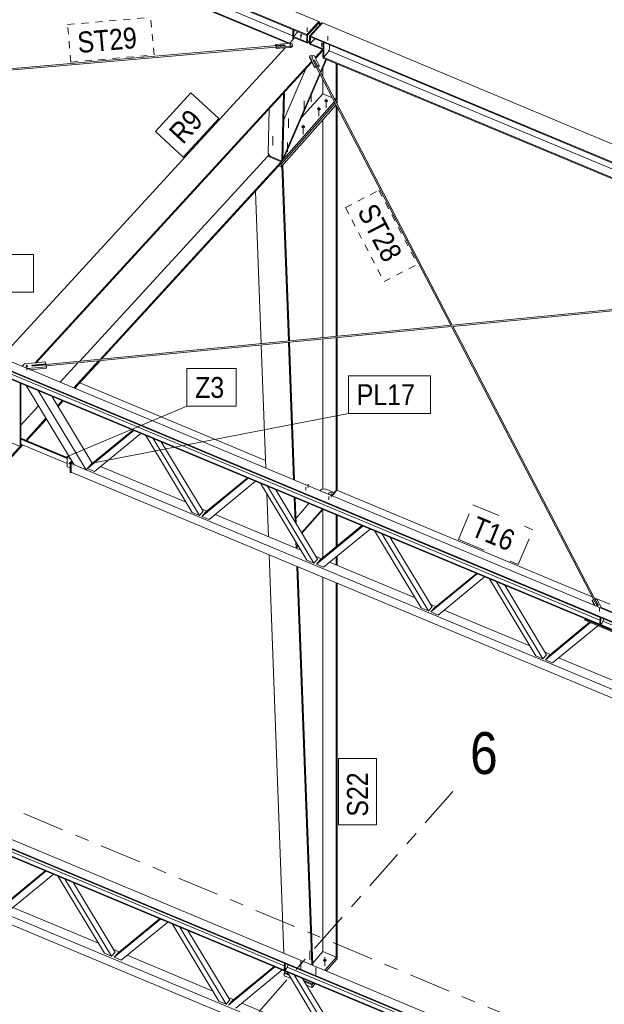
# Model space of a CAD drawing. Header units: millimetres. Extents: x -698 to 216, y -34 to 576.
# Tile 51 of 88: x -261 to -219, y 377 to 447. Entities that reach past the tile are written whole.
import ezdxf

# ---------------------------------------------------------------- set-up
doc = ezdxf.new("R2010")
doc.units = ezdxf.units.MM
for name, pattern in [('XKITLINE00', [0]), ('XKITLINE02', [4, 2, -2]), ('XKITLINE03', [6, 3, -1, 1, -1]), ('XKITLINE04', [3, 0.5, -0.5, 0.5, -0.5, 0.5, -0.5])]:
    doc.linetypes.add(name, pattern=pattern)
for name, color, linetype, lineweight in [('Element', 2, 'Continuous', 0), ('Spoina', 1, 'Continuous', 0), ('Znak elementu', 2, 'Continuous', 0), ('Śruba', 3, 'Continuous', 0)]:
    doc.layers.add(name, color=color, linetype=linetype, lineweight=lineweight)
doc.styles.add('ARIAL', font='ARIAL.TTF')

msp = doc.modelspace()

# ---------------------------------------------------------------- hatches: boundary and pattern name
at = {"layer": 'Śruba'}
for points in [[(-240.367, 446.232), (-240.374, 446.233), (-240.381, 446.234), (-240.388, 446.236), (-240.394, 446.238), (-240.401, 446.241), (-240.407, 446.244), (-240.412, 446.248), (-240.417, 446.251), (-240.421, 446.255), (-240.425, 446.26), (-240.428, 446.264), (-240.43, 446.269), (-240.432, 446.274), (-240.433, 446.279), (-240.433, 446.283), (-240.433, 446.288), (-240.431, 446.293), (-240.43, 446.298), (-240.427, 446.302), (-240.424, 446.307), (-240.42, 446.311), (-240.415, 446.315), (-240.41, 446.318), (-240.405, 446.322), (-240.399, 446.324), (-240.393, 446.327), (-240.386, 446.329), (-240.379, 446.33), (-240.372, 446.331), (-240.364, 446.332), (-240.357, 446.332), (-240.35, 446.332), (-240.342, 446.331), (-240.335, 446.329), (-240.328, 446.328), (-240.322, 446.325), (-240.316, 446.323), (-240.31, 446.32), (-240.304, 446.316), (-240.3, 446.312), (-240.295, 446.308), (-240.292, 446.304), (-240.288, 446.299), (-240.286, 446.295), (-240.284, 446.29), (-240.283, 446.285), (-240.283, 446.28), (-240.284, 446.275), (-240.285, 446.27), (-240.287, 446.266), (-240.289, 446.261), (-240.293, 446.257), (-240.296, 446.253), (-240.301, 446.249), (-240.306, 446.245), (-240.311, 446.242), (-240.317, 446.239), (-240.324, 446.237), (-240.33, 446.235), (-240.337, 446.233), (-240.345, 446.232), (-240.352, 446.232), (-240.359, 446.232)], [(-241.154, 445.558), (-241.165, 445.561), (-241.175, 445.565), (-241.184, 445.57), (-241.191, 445.576), (-241.196, 445.583), (-241.2, 445.59), (-241.201, 445.598), (-241.199, 445.605), (-241.196, 445.612), (-241.19, 445.619), (-241.183, 445.625), (-241.174, 445.629), (-241.164, 445.633), (-241.153, 445.635), (-241.141, 445.635), (-241.13, 445.634), (-241.119, 445.632), (-241.109, 445.628), (-241.1, 445.623), (-241.093, 445.617), (-241.088, 445.61), (-241.085, 445.603), (-241.084, 445.595), (-241.085, 445.587), (-241.089, 445.58), (-241.094, 445.574), (-241.102, 445.568), (-241.111, 445.563), (-241.121, 445.56), (-241.132, 445.558), (-241.143, 445.557)], [(-238.871, 445.607), (-238.878, 445.608), (-238.885, 445.609), (-238.892, 445.611), (-238.899, 445.614), (-238.905, 445.616), (-238.911, 445.619), (-238.916, 445.623), (-238.921, 445.626), (-238.925, 445.63), (-238.929, 445.635), (-238.932, 445.639), (-238.934, 445.644), (-238.936, 445.649), (-238.937, 445.654), (-238.937, 445.659), (-238.937, 445.664), (-238.935, 445.668), (-238.934, 445.673), (-238.931, 445.678), (-238.928, 445.682), (-238.924, 445.686), (-238.919, 445.69), (-238.914, 445.694), (-238.909, 445.697), (-238.903, 445.7), (-238.897, 445.702), (-238.89, 445.704), (-238.883, 445.705), (-238.876, 445.706), (-238.868, 445.707), (-238.861, 445.707), (-238.854, 445.707), (-238.846, 445.706), (-238.839, 445.704), (-238.832, 445.703), (-238.826, 445.7), (-238.82, 445.698), (-238.814, 445.695), (-238.808, 445.691), (-238.804, 445.687), (-238.799, 445.683), (-238.796, 445.679), (-238.792, 445.675), (-238.79, 445.67), (-238.788, 445.665), (-238.787, 445.66), (-238.787, 445.655), (-238.788, 445.65), (-238.789, 445.646), (-238.791, 445.641), (-238.793, 445.636), (-238.797, 445.632), (-238.8, 445.628), (-238.805, 445.624), (-238.81, 445.62), (-238.815, 445.617), (-238.821, 445.614), (-238.828, 445.612), (-238.835, 445.61), (-238.841, 445.608), (-238.849, 445.607), (-238.856, 445.607), (-238.863, 445.607)], [(-239.576, 444.686), (-239.586, 444.688), (-239.596, 444.692), (-239.605, 444.697), (-239.612, 444.703), (-239.618, 444.71), (-239.621, 444.717), (-239.622, 444.725), (-239.62, 444.733), (-239.617, 444.74), (-239.611, 444.746), (-239.604, 444.752), (-239.595, 444.757), (-239.585, 444.76), (-239.574, 444.762), (-239.563, 444.763), (-239.551, 444.762), (-239.54, 444.759), (-239.53, 444.755), (-239.522, 444.75), (-239.514, 444.744), (-239.509, 444.737), (-239.506, 444.73), (-239.505, 444.722), (-239.506, 444.715), (-239.51, 444.708), (-239.515, 444.701), (-239.523, 444.695), (-239.532, 444.691), (-239.542, 444.687), (-239.553, 444.685), (-239.564, 444.685)], [(-239.087, 440.897), (-239.1, 440.898), (-239.113, 440.9), (-239.125, 440.903), (-239.137, 440.907), (-239.148, 440.912), (-239.159, 440.917), (-239.168, 440.923), (-239.177, 440.93), (-239.185, 440.937), (-239.192, 440.945), (-239.197, 440.953), (-239.202, 440.961), (-239.205, 440.97), (-239.207, 440.979), (-239.207, 440.988), (-239.207, 440.997), (-239.205, 441.006), (-239.202, 441.014), (-239.197, 441.023), (-239.192, 441.031), (-239.185, 441.039), (-239.177, 441.046), (-239.168, 441.053), (-239.159, 441.059), (-239.148, 441.064), (-239.137, 441.069), (-239.125, 441.073), (-239.113, 441.076), (-239.1, 441.078), (-239.087, 441.079), (-239.074, 441.08), (-239.061, 441.079), (-239.048, 441.078), (-239.035, 441.076), (-239.023, 441.073), (-239.011, 441.069), (-239, 441.064), (-238.989, 441.059), (-238.98, 441.053), (-238.971, 441.046), (-238.963, 441.039), (-238.956, 441.031), (-238.951, 441.023), (-238.946, 441.014), (-238.943, 441.006), (-238.941, 440.997), (-238.941, 440.988), (-238.941, 440.979), (-238.943, 440.97), (-238.946, 440.961), (-238.951, 440.953), (-238.956, 440.945), (-238.963, 440.937), (-238.971, 440.93), (-238.98, 440.923), (-238.989, 440.917), (-239, 440.912), (-239.011, 440.907), (-239.023, 440.903), (-239.035, 440.9), (-239.048, 440.898), (-239.061, 440.897), (-239.074, 440.896)], [(-238.568, 441.485), (-238.581, 441.486), (-238.594, 441.489), (-238.606, 441.492), (-238.618, 441.495), (-238.629, 441.5), (-238.64, 441.505), (-238.65, 441.511), (-238.658, 441.518), (-238.666, 441.525), (-238.673, 441.533), (-238.678, 441.541), (-238.683, 441.55), (-238.686, 441.558), (-238.688, 441.567), (-238.689, 441.576), (-238.688, 441.585), (-238.686, 441.594), (-238.683, 441.603), (-238.678, 441.611), (-238.673, 441.62), (-238.666, 441.627), (-238.658, 441.635), (-238.65, 441.641), (-238.64, 441.647), (-238.629, 441.653), (-238.618, 441.657), (-238.606, 441.661), (-238.594, 441.664), (-238.581, 441.666), (-238.568, 441.668), (-238.555, 441.668), (-238.542, 441.668), (-238.529, 441.666), (-238.517, 441.664), (-238.504, 441.661), (-238.492, 441.657), (-238.481, 441.653), (-238.471, 441.647), (-238.461, 441.641), (-238.452, 441.635), (-238.444, 441.627), (-238.438, 441.62), (-238.432, 441.611), (-238.428, 441.603), (-238.424, 441.594), (-238.423, 441.585), (-238.422, 441.576), (-238.423, 441.567), (-238.424, 441.558), (-238.428, 441.55), (-238.432, 441.541), (-238.438, 441.533), (-238.444, 441.525), (-238.452, 441.518), (-238.461, 441.511), (-238.471, 441.505), (-238.481, 441.5), (-238.492, 441.495), (-238.504, 441.492), (-238.517, 441.489), (-238.529, 441.486), (-238.542, 441.485), (-238.555, 441.485)], [(-240.211, 439.621), (-240.224, 439.623), (-240.237, 439.625), (-240.249, 439.628), (-240.261, 439.632), (-240.272, 439.636), (-240.283, 439.642), (-240.292, 439.648), (-240.301, 439.655), (-240.309, 439.662), (-240.316, 439.67), (-240.321, 439.678), (-240.326, 439.686), (-240.329, 439.695), (-240.331, 439.704), (-240.331, 439.713), (-240.331, 439.722), (-240.329, 439.731), (-240.326, 439.739), (-240.321, 439.748), (-240.316, 439.756), (-240.309, 439.764), (-240.301, 439.771), (-240.292, 439.778), (-240.283, 439.784), (-240.272, 439.789), (-240.261, 439.794), (-240.249, 439.798), (-240.237, 439.801), (-240.224, 439.803), (-240.211, 439.804), (-240.198, 439.805), (-240.185, 439.804), (-240.172, 439.803), (-240.159, 439.801), (-240.147, 439.798), (-240.135, 439.794), (-240.124, 439.789), (-240.113, 439.784), (-240.104, 439.778), (-240.095, 439.771), (-240.087, 439.764), (-240.08, 439.756), (-240.075, 439.748), (-240.07, 439.739), (-240.067, 439.731), (-240.065, 439.722), (-240.065, 439.713), (-240.065, 439.704), (-240.067, 439.695), (-240.07, 439.686), (-240.075, 439.678), (-240.08, 439.67), (-240.087, 439.662), (-240.095, 439.655), (-240.104, 439.648), (-240.113, 439.642), (-240.124, 439.636), (-240.135, 439.632), (-240.147, 439.628), (-240.159, 439.625), (-240.172, 439.623), (-240.185, 439.621), (-240.198, 439.621)], [(-260.01, 422.497), (-260.019, 422.498), (-260.027, 422.5), (-260.036, 422.502), (-260.044, 422.505), (-260.052, 422.508), (-260.059, 422.512), (-260.065, 422.516), (-260.071, 422.521), (-260.076, 422.526), (-260.081, 422.531), (-260.085, 422.537), (-260.088, 422.542), (-260.09, 422.548), (-260.091, 422.554), (-260.091, 422.56), (-260.091, 422.566), (-260.089, 422.572), (-260.087, 422.578), (-260.084, 422.583), (-260.08, 422.589), (-260.075, 422.594), (-260.069, 422.599), (-260.063, 422.603), (-260.057, 422.607), (-260.049, 422.61), (-260.042, 422.613), (-260.033, 422.616), (-260.025, 422.617), (-260.016, 422.619), (-260.007, 422.619), (-259.998, 422.619), (-259.989, 422.619), (-259.98, 422.618), (-259.972, 422.616), (-259.963, 422.614), (-259.955, 422.611), (-259.947, 422.608), (-259.94, 422.604), (-259.934, 422.6), (-259.928, 422.595), (-259.923, 422.591), (-259.918, 422.585), (-259.914, 422.58), (-259.911, 422.574), (-259.909, 422.568), (-259.908, 422.562), (-259.908, 422.556), (-259.908, 422.55), (-259.91, 422.544), (-259.912, 422.538), (-259.915, 422.533), (-259.919, 422.527), (-259.924, 422.522), (-259.93, 422.518), (-259.936, 422.513), (-259.942, 422.51), (-259.95, 422.506), (-259.957, 422.503), (-259.966, 422.501), (-259.974, 422.499), (-259.983, 422.498), (-259.992, 422.497), (-260.001, 422.497)], [(-256.907, 415.633), (-256.9, 415.624), (-256.895, 415.615), (-256.891, 415.606), (-256.889, 415.597), (-256.889, 415.589), (-256.891, 415.581), (-256.895, 415.575), (-256.901, 415.571), (-256.908, 415.568), (-256.916, 415.567), (-256.925, 415.567), (-256.935, 415.57), (-256.944, 415.574), (-256.954, 415.58), (-256.963, 415.587), (-256.971, 415.595), (-256.978, 415.604), (-256.983, 415.613), (-256.987, 415.622), (-256.989, 415.631), (-256.989, 415.639), (-256.987, 415.646), (-256.983, 415.652), (-256.977, 415.657), (-256.97, 415.66), (-256.962, 415.661), (-256.953, 415.66), (-256.943, 415.658), (-256.934, 415.654), (-256.924, 415.648), (-256.915, 415.641)], [(-238.213, 413.324), (-238.223, 413.326), (-238.234, 413.33), (-238.242, 413.335), (-238.25, 413.341), (-238.255, 413.348), (-238.258, 413.356), (-238.259, 413.363), (-238.258, 413.371), (-238.255, 413.379), (-238.25, 413.386), (-238.242, 413.392), (-238.234, 413.397), (-238.223, 413.4), (-238.213, 413.403), (-238.201, 413.404), (-238.19, 413.403), (-238.179, 413.4), (-238.169, 413.397), (-238.16, 413.392), (-238.153, 413.386), (-238.147, 413.379), (-238.144, 413.371), (-238.143, 413.363), (-238.144, 413.356), (-238.147, 413.348), (-238.153, 413.341), (-238.16, 413.335), (-238.169, 413.33), (-238.179, 413.326), (-238.19, 413.324), (-238.201, 413.323)], [(-238.672, 379.892), (-238.685, 379.893), (-238.698, 379.895), (-238.71, 379.898), (-238.722, 379.902), (-238.733, 379.907), (-238.744, 379.912), (-238.753, 379.918), (-238.762, 379.925), (-238.77, 379.932), (-238.777, 379.94), (-238.782, 379.948), (-238.787, 379.957), (-238.79, 379.965), (-238.792, 379.974), (-238.792, 379.983), (-238.792, 379.992), (-238.79, 380.001), (-238.787, 380.01), (-238.782, 380.018), (-238.777, 380.026), (-238.77, 380.034), (-238.762, 380.041), (-238.753, 380.048), (-238.744, 380.054), (-238.733, 380.059), (-238.722, 380.064), (-238.71, 380.068), (-238.698, 380.071), (-238.685, 380.073), (-238.672, 380.074), (-238.659, 380.075), (-238.646, 380.074), (-238.633, 380.073), (-238.62, 380.071), (-238.608, 380.068), (-238.596, 380.064), (-238.585, 380.059), (-238.574, 380.054), (-238.565, 380.048), (-238.556, 380.041), (-238.548, 380.034), (-238.541, 380.026), (-238.536, 380.018), (-238.531, 380.01), (-238.528, 380.001), (-238.526, 379.992), (-238.526, 379.983), (-238.526, 379.974), (-238.528, 379.965), (-238.531, 379.957), (-238.536, 379.948), (-238.541, 379.94), (-238.548, 379.932), (-238.556, 379.925), (-238.565, 379.918), (-238.574, 379.912), (-238.585, 379.907), (-238.596, 379.902), (-238.608, 379.898), (-238.62, 379.895), (-238.633, 379.893), (-238.646, 379.892), (-238.659, 379.891)]]:
    msp.add_hatch(color=256, dxfattribs=at).paths.add_polyline_path(points, flags=17)

# ---------------------------------------------------------------- linework, layer by layer
at = {"layer": 'Element', "linetype": 'XKITLINE00', "lineweight": 0}
for p, q in [((-324.313, 482.865), (-239.079, 447.262)), ((-325.179, 481.861), (-239.944, 446.258)), ((-325.177, 481.923), (-239.943, 446.32)), ((-280.893, 462.93), (-240.948, 446.245)), ((-280.689, 462.214), (-241.18, 445.711)), ((-280.65, 462.136), (-241.304, 445.701)), ((-240.954, 445.948), (-240.938, 446.673)), ((-239.943, 446.32), (-239.079, 447.262)), ((-239.943, 446.301), (-239.079, 447.244)), ((-239.022, 447.22), (-239.886, 446.277)), ((-239.744, 446.218), (-238.879, 447.16)), ((-238.822, 447.155), (-239.686, 446.213)), ((-239.079, 447.262), (-239.079, 447.244)), ((-239.079, 447.244), (-239.022, 447.22)), ((-239.027, 447), (-239.022, 447.22)), ((-238.879, 447.16), (-238.834, 447.142)), ((-238.822, 447.155), (-153.587, 411.552)), ((-241.17, 445.712), (-240.825, 446.089)), ((-240.895, 446.18), (-240.896, 446.118)), ((-240.896, 446.118), (-239.956, 445.726)), ((-240.895, 446.18), (-240.58, 446.524)), ((-239.954, 445.788), (-240.895, 446.18)), ((-240.895, 446.012), (-240.893, 446.117)), ((-240.892, 446.184), (-240.881, 446.649)), ((-239.955, 445.744), (-239.943, 446.301)), ((-239.944, 446.258), (-239.943, 446.32)), ((-239.886, 446.277), (-239.943, 446.301)), ((-239.898, 445.72), (-239.886, 446.277)), ((-239.756, 445.66), (-239.744, 446.218)), ((-239.744, 446.218), (-239.687, 446.194)), ((-239.699, 445.637), (-239.687, 446.194)), ((-239.698, 445.68), (-239.383, 446.024)), ((-239.686, 446.213), (-239.688, 446.151)), ((-239.688, 446.151), (-154.453, 410.548)), ((-239.686, 446.213), (-154.452, 410.61)), ((-271.28, 442.997), (-241.518, 445.583)), ((-271.23, 442.901), (-242.166, 445.426)), ((-261.569, 423.473), (-241.467, 445.388)), ((-242.199, 445.561), (-242.198, 445.623)), ((-242.191, 445.524), (-242.199, 445.561)), ((-242.198, 445.623), (-241.085, 445.72)), ((-242.18, 445.54), (-242.198, 445.623)), ((-241.52, 445.597), (-242.18, 445.54)), ((-242.18, 445.525), (-242.18, 445.54)), ((-242.167, 445.412), (-242.165, 445.474)), ((-242.148, 445.329), (-242.167, 445.412)), ((-242.165, 445.474), (-241.506, 445.531)), ((-242.147, 445.391), (-242.165, 445.474)), ((-241.035, 445.426), (-242.148, 445.329)), ((-242.148, 445.329), (-242.147, 445.391)), ((-241.034, 445.487), (-242.147, 445.391)), ((-241.521, 445.583), (-241.52, 445.597)), ((-241.516, 445.577), (-241.52, 445.597)), ((-241.513, 445.569), (-241.518, 445.583)), ((-241.508, 445.535), (-241.513, 445.569)), ((-241.506, 445.531), (-241.51, 445.551)), ((-241.508, 445.531), (-241.508, 445.535)), ((-241.085, 445.72), (-240.991, 445.671)), ((-241.035, 445.426), (-240.965, 445.488)), ((-241.035, 445.426), (-241.034, 445.487)), ((-240.964, 445.55), (-241.034, 445.487)), ((-240.991, 445.671), (-240.964, 445.55)), ((-240.965, 445.488), (-240.964, 445.55)), ((-239.956, 445.726), (-239.954, 445.788)), ((-239.956, 445.726), (-239.944, 445.739)), ((-239.898, 445.72), (-239.955, 445.744)), ((-239.751, 445.88), (-239.898, 445.72)), ((-239.699, 445.637), (-239.756, 445.66)), ((-239.698, 445.68), (-239.699, 445.618)), ((-239.699, 445.637), (-239.699, 445.637)), ((-239.699, 445.618), (-238.759, 445.226)), ((-238.757, 445.288), (-239.698, 445.68)), ((-239.357, 444.681), (-238.83, 445.255)), ((-238.783, 445.303), (-238.773, 445.769)), ((-238.759, 445.226), (-238.757, 445.288)), ((-238.757, 445.288), (-238.754, 445.291)), ((-238.716, 445.745), (-238.738, 444.699)), ((-238.432, 445.034), (-238.32, 445.307)), ((-238.32, 445.307), (-238.314, 445.577)), ((-239.757, 444.678), (-239.756, 444.74)), ((-239.757, 444.678), (-239.386, 443.964)), ((-239.756, 444.74), (-239.705, 444.81)), ((-239.384, 444.026), (-239.756, 444.74)), ((-239.705, 444.81), (-239.532, 444.849)), ((-239.532, 444.849), (-239.426, 444.813)), ((-239.426, 444.813), (-239.054, 444.099)), ((-239.325, 444.619), (-238.785, 445.208)), ((-238.971, 443.655), (-238.581, 444.563)), ((-238.941, 443.598), (-238.534, 444.544)), ((-238.795, 444.723), (-238.784, 445.236)), ((-238.795, 444.723), (-238.738, 444.699)), ((-238.772, 444.643), (-238.77, 444.705)), ((-238.772, 444.643), (-199.856, 428.388)), ((-238.77, 444.705), (-238.765, 444.71)), ((-238.77, 444.705), (-199.735, 428.399)), ((-238.759, 445.226), (-238.756, 445.229)), ((-238.738, 444.699), (-238.432, 445.034)), ((-238.402, 445.106), (-238.352, 445.161)), ((-238.352, 445.161), (-238.351, 445.232)), ((-238.352, 445.161), (-198.703, 428.599)), ((-259.438, 422.788), (-239.613, 444.401)), ((-259.34, 422.797), (-239.581, 444.34)), ((-239.487, 444.475), (-239.458, 444.481)), ((-239.487, 444.475), (-239.266, 444.052)), ((-239.474, 444.473), (-239.479, 444.461)), ((-239.44, 444.491), (-239.474, 444.473)), ((-239.407, 444.489), (-239.44, 444.491)), ((-239.42, 444.49), (-239.392, 444.496)), ((-239.393, 444.466), (-239.407, 444.489)), ((-239.393, 444.466), (-239.392, 444.496)), ((-229.527, 425.503), (-239.393, 444.466)), ((-239.172, 444.073), (-239.392, 444.496)), ((-239.386, 443.964), (-239.384, 444.026)), ((-239.386, 443.964), (-239.268, 443.99)), ((-239.266, 444.052), (-239.384, 444.026)), ((-239.268, 443.99), (-239.266, 444.052)), ((-229.629, 425.493), (-239.267, 444.02)), ((-239.173, 444.043), (-239.172, 444.073)), ((-239.054, 444.099), (-239.172, 444.073)), ((-239.158, 444.014), (-239.055, 444.037)), ((-239.055, 444.037), (-239.054, 444.099)), ((-238.809, 443.343), (-238.809, 443.906)), ((-237.833, 441.677), (-237.833, 444.251)), ((-237.764, 441.756), (-237.764, 444.222)), ((-241.659, 437.412), (-239.019, 443.544)), ((-241.614, 437.389), (-238.989, 443.486)), ((-241.599, 440.225), (-240.046, 443.833)), ((-238.809, 442.085), (-238.809, 443.139)), ((-241.732, 437.26), (-241.625, 442.108)), ((-241.663, 437.335), (-241.556, 442.183)), ((-241.625, 442.108), (-241.627, 442.109)), ((-241.625, 442.108), (-241.556, 442.183)), ((-241.556, 442.183), (-241.558, 442.184)), ((-240.341, 440.347), (-238.809, 442.085)), ((-238.809, 442.085), (-238.108, 441.792)), ((-237.972, 441.735), (-237.833, 441.677)), ((-237.902, 441.599), (-237.781, 441.736)), ((-237.833, 441.677), (-237.764, 441.756)), ((-237.781, 441.736), (-237.781, 441.555)), ((-241.771, 437.21), (-237.968, 441.523)), ((-241.771, 437.028), (-237.909, 441.409)), ((-241.771, 437.028), (-237.909, 441.409)), ((-241.771, 436.847), (-237.85, 441.295)), ((-237.842, 441.485), (-237.781, 441.555)), ((-237.842, 441.485), (-237.781, 441.555)), ((-237.833, 424.695), (-237.833, 441.263)), ((-237.764, 441.393), (-237.783, 441.371)), ((-237.783, 441.371), (-237.781, 441.373)), ((-237.781, 441.555), (-237.781, 441.373)), ((-237.781, 441.4), (-237.764, 441.393)), ((-237.764, 441.334), (-237.764, 441.393)), ((-237.764, 424.702), (-237.764, 441.13)), ((-242.634, 441.011), (-242.705, 437.791)), ((-238.802, 424.601), (-238.802, 440.215)), ((-256.239, 422.906), (-242.747, 437.617)), ((-242.747, 437.617), (-242.654, 437.723)), ((-241.771, 437.21), (-242.747, 437.617)), ((-242.747, 437.617), (-241.771, 437.21)), ((-242.705, 437.791), (-242.566, 437.608)), ((-242.566, 437.608), (-241.732, 437.26)), ((-254.757, 423.05), (-241.771, 437.21)), ((-254.659, 423.059), (-241.773, 437.111)), ((-241.947, 436.921), (-241.771, 436.847)), ((-241.827, 437.052), (-241.771, 437.028)), ((-241.827, 437.052), (-241.771, 437.028)), ((-241.773, 437.111), (-241.771, 437.21)), ((-241.771, 437.028), (-241.771, 437.21)), ((-241.771, 436.847), (-241.771, 437.028)), ((-241.735, 436.888), (-241.732, 436.886)), ((-241.732, 437.26), (-241.663, 437.335)), ((-241.732, 436.886), (-241.663, 436.97)), ((-241.263, 424.362), (-241.732, 436.886)), ((-241.191, 424.369), (-241.663, 436.97)), ((-241.661, 437.413), (-241.659, 437.412)), ((-241.661, 437.408), (-241.614, 437.389)), ((-241.659, 437.412), (-241.614, 437.389)), ((-243.22, 424.172), (-243.628, 435.088)), ((-229.53, 425.503), (-198.175, 428.551)), ((-229.478, 425.407), (-198.82, 428.388)), ((-259.625, 422.577), (-229.597, 425.496)), ((-258.615, 422.574), (-229.579, 425.397)), ((-219.391, 405.815), (-229.587, 425.412)), ((-219.076, 405.412), (-229.487, 425.424)), ((-240.891, 414.425), (-241.259, 424.262)), ((-240.818, 414.394), (-241.187, 424.269)), ((-238.802, 413.745), (-238.802, 424.501)), ((-237.833, 413.666), (-237.833, 424.595)), ((-237.764, 413.654), (-237.764, 424.602)), ((-242.886, 415.258), (-243.216, 424.072)), ((-261.1, 422.866), (-175.866, 387.264)), ((-260.302, 422.591), (-260.165, 422.717)), ((-260.165, 422.717), (-258.684, 422.861)), ((-258.651, 422.723), (-259.638, 422.627)), ((-258.684, 422.861), (-258.651, 422.723)), ((-258.652, 422.671), (-258.651, 422.723)), ((-257.611, 421.409), (-256.34, 422.796)), ((-256.635, 421.001), (-254.858, 422.94)), ((-256.571, 420.975), (-254.76, 422.949)), ((-261.534, 422.346), (-176.299, 386.743)), ((-261.532, 422.395), (-176.298, 386.793)), ((-261.339, 422.074), (-218.947, 404.366)), ((-260.303, 422.534), (-260.302, 422.591)), ((-260.286, 422.526), (-260.302, 422.591)), ((-258.601, 422.519), (-259.954, 422.388)), ((-259.762, 422.307), (-258.603, 422.42)), ((-259.638, 422.627), (-259.621, 422.561)), ((-259.621, 422.561), (-258.635, 422.657)), ((-258.635, 422.657), (-258.601, 422.519)), ((-258.603, 422.42), (-258.601, 422.519)), ((-176.311, 386.198), (-261.546, 421.801)), ((-176.31, 386.247), (-261.544, 421.85)), ((-260.488, 416.814), (-260.488, 421.359)), ((-260.437, 416.873), (-260.437, 421.337)), ((-256.216, 421.362), (-242.906, 415.802)), ((-256.615, 415.486), (-260.045, 421.174)), ((-255.752, 415.125), (-259.183, 420.814)), ((-258.209, 420.407), (-255.32, 415.615)), ((-257.801, 419.73), (-257.465, 420.096)), ((-257.766, 419.672), (-257.401, 420.069)), ((-260.437, 418.328), (-259.165, 419.715)), ((-260.08, 417.246), (-258.63, 418.827)), ((-260.015, 417.219), (-258.595, 418.768)), ((-255.666, 415.223), (-252.342, 417.956)), ((-255.406, 415.517), (-252.407, 417.983)), ((-251.824, 417.74), (-255.148, 415.007)), ((-261.322, 417.162), (-260.488, 416.814)), ((-260.437, 417.395), (-257.117, 416.008)), ((-260.437, 417.357), (-257.117, 415.97)), ((-260.437, 417.337), (-257.117, 415.95)), ((-248.153, 412.085), (-251.477, 417.595)), ((-247.635, 411.869), (-250.959, 417.379)), ((-250.375, 417.135), (-247.376, 412.163)), ((-279.329, 396.256), (-260.359, 416.941)), ((-279.264, 396.229), (-260.294, 416.915)), ((-260.488, 416.814), (-260.437, 416.873)), ((-260.437, 416.974), (-257.117, 415.587)), ((-257.117, 416.021), (-257.065, 416.08)), ((-256.877, 415.921), (-257.117, 416.021)), ((-257.117, 416.021), (-257.117, 415.356)), ((-257.065, 416.08), (-256.942, 416.028)), ((-256.901, 415.602), (-256.773, 415.748)), ((-256.859, 415.584), (-256.749, 415.708)), ((-256.738, 415.69), (-256.837, 415.578)), ((-255.32, 415.615), (-255.752, 415.125)), ((-255.32, 415.615), (-255.298, 415.606)), ((-257.117, 415.356), (-256.901, 415.266)), ((-256.859, 415.584), (-256.901, 415.602)), ((-256.901, 414.937), (-256.901, 415.602)), ((-256.901, 414.937), (-256.859, 414.919)), ((-256.859, 414.919), (-256.859, 415.584)), ((-256.859, 414.919), (-256.818, 414.966)), ((-256.837, 415.578), (-255.807, 415.148)), ((-256.837, 415.578), (-256.837, 414.974)), ((-256.837, 414.974), (-181.041, 383.313)), ((-255.752, 415.125), (-256.615, 415.486)), ((-255.752, 415.125), (-181.038, 383.917)), ((-255.666, 415.223), (-255.406, 415.517)), ((-255.148, 415.007), (-255.666, 415.223)), ((-254.715, 415.363), (-248.586, 412.803)), ((-247.463, 411.797), (-244.139, 414.53)), ((-247.204, 412.091), (-244.205, 414.557)), ((-243.621, 414.314), (-246.945, 411.581)), ((-239.951, 408.659), (-243.275, 414.169)), ((-239.433, 408.443), (-242.757, 413.952)), ((-242.173, 413.709), (-239.174, 408.737)), ((-238.993, 413.632), (-238.91, 413.726)), ((-238.91, 413.726), (-238.624, 413.775)), ((-238.624, 413.775), (-238.05, 413.535)), ((-238.336, 413.487), (-238.05, 413.535)), ((-238.167, 413.287), (-237.822, 413.678)), ((-238.138, 413.275), (-237.794, 413.666)), ((-237.794, 413.666), (-238.138, 413.275)), ((-238.05, 413.535), (-237.976, 413.504)), ((-237.822, 413.678), (-237.794, 413.666)), ((-237.794, 413.666), (-219.501, 406.025)), ((-242.702, 410.345), (-242.817, 413.409)), ((-240.778, 411.396), (-240.843, 413.153)), ((-240.701, 411.268), (-240.77, 413.123)), ((-238.419, 413.392), (-238.336, 413.487)), ((-247.635, 411.869), (-248.153, 412.085)), ((-247.376, 412.163), (-247.635, 411.869)), ((-247.484, 412.343), (-247.096, 412.18)), ((-247.463, 411.797), (-247.204, 412.091)), ((-240.716, 411.677), (-239.8, 412.717)), ((-240.315, 410.629), (-238.831, 412.312)), ((-240.293, 410.593), (-238.792, 412.296)), ((-238.802, 408.83), (-238.802, 412.285)), ((-246.945, 411.581), (-247.463, 411.797)), ((-246.512, 411.937), (-240.384, 409.377)), ((-237.833, 409.626), (-237.833, 411.896)), ((-237.764, 409.683), (-237.764, 411.867)), ((-239.261, 408.371), (-235.937, 411.104)), ((-239.002, 408.665), (-236.002, 411.131)), ((-235.419, 410.887), (-238.743, 408.155)), ((-231.749, 405.233), (-235.073, 410.743)), ((-231.231, 405.017), (-234.555, 410.526)), ((-233.971, 410.282), (-230.971, 405.311)), ((-240.707, 409.512), (-240.723, 409.939)), ((-240.634, 409.481), (-240.646, 409.811)), ((-241.584, 380.49), (-242.653, 409.049)), ((-239.433, 408.443), (-239.951, 408.659)), ((-239.174, 408.737), (-239.433, 408.443)), ((-239.282, 408.916), (-238.893, 408.754)), ((-239.261, 408.371), (-239.002, 408.665)), ((-237.833, 408.311), (-237.833, 408.903)), ((-237.764, 408.282), (-237.764, 408.96)), ((-239.589, 379.657), (-240.659, 408.216)), ((-239.516, 379.626), (-240.585, 408.185)), ((-238.743, 408.155), (-239.261, 408.371)), ((-238.31, 408.511), (-232.182, 405.951)), ((-238.802, 380.606), (-238.802, 407.44)), ((-231.059, 404.945), (-227.735, 407.678)), ((-230.799, 405.239), (-227.8, 407.705)), ((-227.217, 407.461), (-230.541, 404.728)), ((-223.546, 401.807), (-226.87, 407.317)), ((-237.833, 380.202), (-237.833, 407.036)), ((-237.764, 380.28), (-237.764, 407.007)), ((-223.028, 401.591), (-226.352, 407.1)), ((-225.768, 406.856), (-222.769, 401.885)), ((-219.495, 405.73), (-219.493, 405.792)), ((-219.493, 405.792), (-219.375, 405.818)), ((-219.291, 405.402), (-219.493, 405.792)), ((-219.375, 405.818), (-219.155, 405.395)), ((-219.365, 405.969), (-218.228, 405.494)), ((-219.282, 405.809), (-219.281, 405.839)), ((-219.281, 405.839), (-219.163, 405.865)), ((-219.061, 405.416), (-219.281, 405.839)), ((-219.163, 405.865), (-218.82, 405.206)), ((-231.231, 405.017), (-231.749, 405.233)), ((-230.971, 405.311), (-231.231, 405.017)), ((-231.08, 405.49), (-230.691, 405.328)), ((-231.059, 404.945), (-230.799, 405.239)), ((-230.108, 405.084), (-223.979, 402.525)), ((-219.334, 405.42), (-219.495, 405.73)), ((-219.155, 405.395), (-219.061, 405.416)), ((-219.127, 405.401), (-219.109, 405.411)), ((-219.109, 405.411), (-219.089, 405.409)), ((-218.848, 405.269), (-218.852, 405.268)), ((-217.352, 404.644), (-218.848, 405.269)), ((-230.541, 404.728), (-231.059, 404.945)), ((-220.018, 404.422), (-220.02, 404.348)), ((-220.02, 404.348), (-217.883, 403.455)), ((-219.997, 404.445), (-220.018, 404.422)), ((-220.018, 404.422), (-217.881, 403.529)), ((-218.953, 404.066), (-218.943, 404.555)), ((-218.886, 404.532), (-218.896, 404.042)), ((-218.78, 404.169), (-218.691, 404.388)), ((-218.691, 404.388), (-218.689, 404.45)), ((-222.856, 401.519), (-219.619, 404.18)), ((-222.597, 401.813), (-219.685, 404.207)), ((-219.101, 403.964), (-222.338, 401.302)), ((-218.953, 404.066), (-218.896, 404.042)), ((-218.896, 404.042), (-218.78, 404.169)), ((-218.735, 404.278), (-176.303, 386.554)), ((-223.028, 401.591), (-223.546, 401.807)), ((-222.769, 401.885), (-223.028, 401.591)), ((-222.877, 402.064), (-222.489, 401.902)), ((-222.856, 401.519), (-222.597, 401.813)), ((-222.338, 401.302), (-222.856, 401.519)), ((-221.905, 401.658), (-215.777, 399.098)), ((-283.796, 398.122), (-198.562, 362.52)), ((-284.23, 397.602), (-198.995, 361.999)), ((-284.228, 397.651), (-198.994, 362.048)), ((-284.035, 397.33), (-241.558, 379.587)), ((-199.007, 361.454), (-284.242, 397.056)), ((-199.006, 361.503), (-284.24, 397.106)), ((-279.533, 390.23), (-203.737, 358.569)), ((-278.448, 390.381), (-203.734, 359.173)), ((-261.957, 383.627), (-258.633, 386.36)), ((-261.698, 383.921), (-258.698, 386.387)), ((-258.115, 386.143), (-261.439, 383.411)), ((-254.445, 380.489), (-257.769, 385.999)), ((-253.927, 380.273), (-257.251, 385.782)), ((-256.667, 385.538), (-253.667, 380.567)), ((-261.006, 383.766), (-254.878, 381.207)), ((-253.755, 380.201), (-250.431, 382.934)), ((-253.495, 380.495), (-250.496, 382.961)), ((-249.913, 382.717), (-253.237, 379.984)), ((-246.242, 377.063), (-249.566, 382.572)), ((-245.724, 376.846), (-249.048, 382.356)), ((-248.464, 382.112), (-245.465, 377.141)), ((-253.927, 380.273), (-254.445, 380.489)), ((-253.667, 380.567), (-253.927, 380.273)), ((-253.776, 380.746), (-253.387, 380.584)), ((-253.755, 380.201), (-253.495, 380.495)), ((-252.804, 380.34), (-246.675, 377.78)), ((-239.522, 379.789), (-238.802, 380.606)), ((-238.802, 380.606), (-237.833, 380.202)), ((-253.237, 379.984), (-253.755, 380.201)), ((-241.564, 379.286), (-241.554, 379.776)), ((-241.497, 379.752), (-241.507, 379.263)), ((-241.302, 379.608), (-241.3, 379.67)), ((-238.656, 379.267), (-237.781, 380.261)), ((-238.54, 379.218), (-237.781, 380.079)), ((-237.833, 380.202), (-237.764, 380.28)), ((-237.781, 380.261), (-237.781, 380.079)), ((-245.552, 376.775), (-242.228, 379.507)), ((-245.293, 377.069), (-242.294, 379.535)), ((-241.71, 379.291), (-245.034, 376.558)), ((-241.57, 379.059), (-241.532, 379.101)), ((-241.57, 379.059), (-241.224, 378.914)), ((-241.57, 378.877), (-241.57, 379.059)), ((-241.564, 379.286), (-241.507, 379.263)), ((-241.532, 379.101), (-241.537, 379.218)), ((-241.532, 379.101), (-241.271, 378.992)), ((-241.507, 379.263), (-241.391, 379.39)), ((-241.391, 379.39), (-241.302, 379.608)), ((-238.04, 373.637), (-241.364, 379.146)), ((-241.346, 379.499), (-198.999, 361.81)), ((-237.522, 373.42), (-240.846, 378.93)), ((-241.57, 378.877), (-241.078, 378.672)), ((-240.262, 378.686), (-237.263, 373.715)), ((-240.169, 378.532), (-239.537, 378.268)), ((-240.122, 378.454), (-239.575, 378.225)), ((-239.976, 378.212), (-239.575, 378.044)), ((-239.575, 378.225), (-239.463, 378.352)), ((-239.575, 378.044), (-239.346, 378.304)), ((-239.575, 378.044), (-239.575, 378.225)), ((-239.537, 378.268), (-239.542, 378.385)), ((-239.537, 378.268), (-239.468, 378.351)), ((-239.468, 378.351), (-239.468, 378.355)), ((-245.724, 376.846), (-246.242, 377.063)), ((-245.465, 377.141), (-245.724, 376.846)), ((-245.573, 377.32), (-245.185, 377.158)), ((-245.552, 376.775), (-245.293, 377.069)), ((-244.601, 376.914), (-238.473, 374.354))]:
    msp.add_line(p, q, dxfattribs=at)
at = {"layer": 'Spoina', "linetype": 'XKITLINE03', "lineweight": 0}
for p, q in [((-429.843, 164.785), (-229.25, 392.332)), ((-265.743, 392.813), (-209.228, 369.207))]:
    msp.add_line(p, q, dxfattribs=at)
at = {"layer": 'Znak elementu', "linetype": 'XKITLINE04', "lineweight": 0}
for p, q in [((-257.084, 447.041), (-251.125, 447.559)), ((-250.892, 444.869), (-251.125, 447.559)), ((-256.85, 444.351), (-257.084, 447.041)), ((-256.85, 444.351), (-250.892, 444.869)), ((-237.171, 433.925), (-234.776, 435.171)), ((-234.776, 435.171), (-232.016, 429.865)), ((-237.171, 433.925), (-234.411, 428.619)), ((-234.411, 428.619), (-232.016, 429.865))]:
    msp.add_line(p, q, dxfattribs=at)
at = {"layer": 'Znak elementu', "linetype": 'XKITLINE00', "lineweight": 0}
for p, q in [((-250.783, 439.374), (-248.244, 442.142)), ((-246.254, 440.317), (-248.244, 442.142)), ((-248.793, 437.549), (-246.254, 440.317)), ((-248.793, 437.549), (-250.783, 439.374)), ((-263.055, 430.565), (-259.52, 430.565)), ((-259.52, 427.865), (-259.52, 430.565)), ((-263.055, 427.865), (-259.52, 427.865)), ((-248.547, 422.386), (-245.013, 422.386)), ((-248.547, 419.686), (-248.547, 422.386)), ((-245.013, 419.686), (-245.013, 422.386)), ((-236.966, 421.867), (-231.094, 421.867)), ((-236.966, 419.167), (-236.966, 421.867)), ((-231.094, 419.167), (-231.094, 421.867)), ((-257.207, 416.036), (-248.547, 419.686)), ((-255.32, 415.6), (-236.966, 419.167)), ((-248.547, 419.686), (-245.013, 419.686)), ((-236.966, 419.167), (-231.094, 419.167)), ((-237.664, 389.68), (-237.664, 394.44)), ((-234.964, 394.44), (-237.664, 394.44)), ((-234.964, 389.68), (-234.964, 394.44)), ((-234.964, 389.68), (-237.664, 389.68))]:
    msp.add_line(p, q, dxfattribs=at)
at = {"layer": 'Znak elementu', "linetype": 'XKITLINE02', "lineweight": 0}
for p, q in [((-229.081, 410.136), (-228.041, 412.627)), ((-228.041, 412.627), (-223.753, 410.836)), ((-224.794, 408.345), (-223.753, 410.836)), ((-229.081, 410.136), (-224.794, 408.345))]:
    msp.add_line(p, q, dxfattribs=at)
at = {"layer": 'Śruba', "linetype": 'XKITLINE02', "lineweight": 0}
for p, q in [((-239.931, 446.518), (-239.925, 446.827)), ((-238.435, 445.893), (-238.428, 446.202)), ((-239.624, 442.174), (-239.624, 441.509)), ((-240.143, 441.585), (-240.143, 440.92)), ((-241.267, 440.31), (-241.267, 439.645)), ((-242.391, 439.035), (-242.391, 438.37)), ((-241.322, 438.589), (-241.322, 437.924)), ((-240.013, 413.912), (-240.013, 413.67)), ((-239.84, 414.108), (-239.84, 413.866)), ((-238.374, 413.228), (-238.374, 412.986)), ((-218.983, 405.223), (-218.988, 404.975)), ((-239.728, 380.025), (-239.728, 380.653)), ((-240.376, 379.289), (-240.376, 379.918)), ((-239.307, 378.843), (-239.307, 379.471))]:
    msp.add_line(p, q, dxfattribs=at)
at = {"layer": 'Śruba', "linetype": 'XKITLINE00', "lineweight": 0}
for p, q in [((-240.363, 446.046), (-240.357, 446.356)), ((-241.141, 445.655), (-241.147, 445.376)), ((-238.867, 445.422), (-238.861, 445.731)), ((-239.562, 444.783), (-239.568, 444.504)), ((-238.555, 441.727), (-238.555, 441.063)), ((-239.074, 441.139), (-239.074, 440.474)), ((-240.198, 439.864), (-240.198, 439.199)), ((-259.998, 422.645), (-260.006, 422.273)), ((-256.982, 415.565), (-256.831, 415.737)), ((-238.201, 413.424), (-238.201, 413.182)), ((-238.659, 379.578), (-238.659, 380.207))]:
    msp.add_line(p, q, dxfattribs=at)

# ---------------------------------------------------------------- texts
at = {"layer": 'Spoina', "style": 'ARIAL', "width": 0.85}
msp.add_text('6', height=3, dxfattribs=at).set_placement((-228.25, 393.332))
at = {"layer": 'Znak elementu', "style": 'ARIAL', "width": 0.85}
for s, rotation, p in [('ST29', 4.96754, (-256.305, 445.001)), ('R9', 47.46955, (-248.83, 438.397)), ('ST28', -62.51543, (-236.362, 433.669)), ('T16', -22.67194, (-228.296, 410.458)), ('S22', 90.00021, (-235.564, 390.28))]:
    msp.add_text(s, height=1.5, rotation=rotation, dxfattribs=at).set_placement(p)
for s, p in [('Z3', (-247.947, 420.286)), ('PL17', (-236.366, 419.767))]:
    msp.add_text(s, height=1.5, dxfattribs=at).set_placement(p)

doc.saveas('drawing.dxf')
